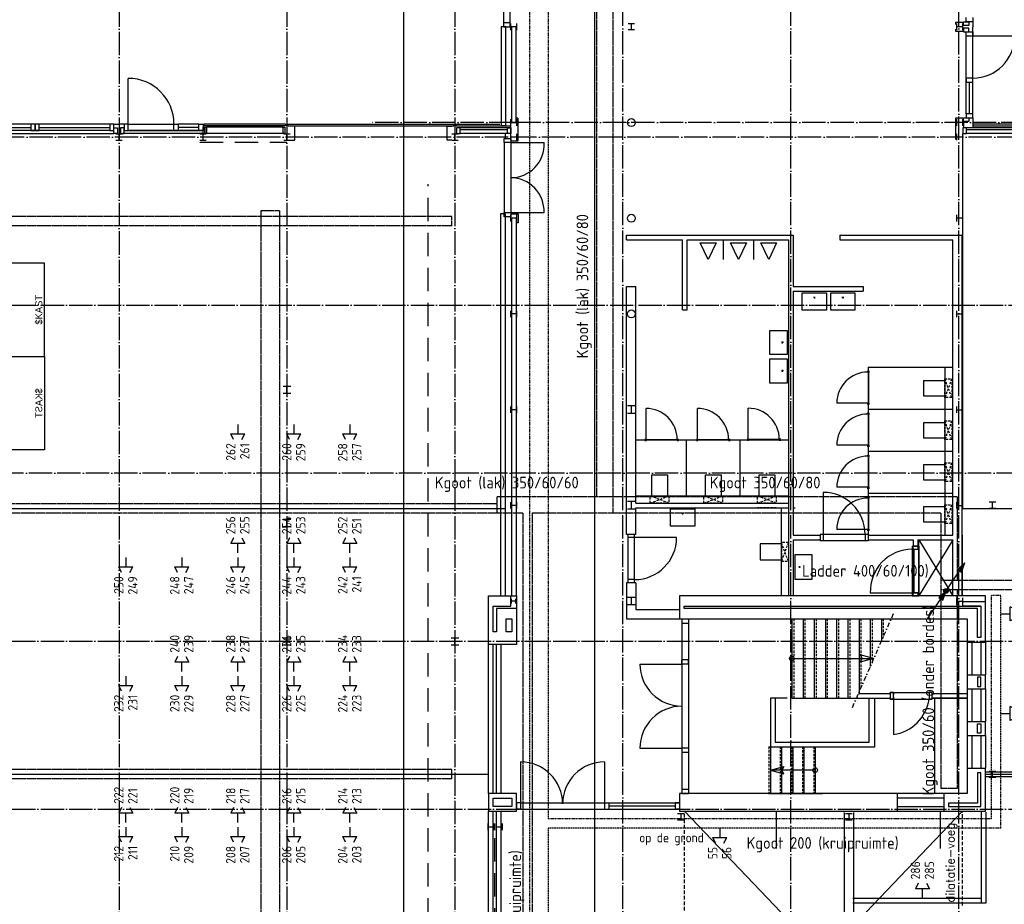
# Model space of a CAD drawing. Extents: x 0 to 1189, y 0 to 841.
# Tile 20 of 27: x 567 to 778, y 330 to 520. Entities that reach past the tile are written whole.
import ezdxf
from ezdxf.enums import TextEntityAlignment as Align

# ---------------------------------------------------------------- set-up
doc = ezdxf.new("R2010")
doc.units = 0
doc.header["$MEASUREMENT"] = 0
for name, pattern in [('B0304', [6, 5, -0.5, 0, -0.5]), ('B0702', [1.171875, 0.78125, -0.390625]), ('B0704', [7.5, 5, -2.5]), ('DASHDOTX2', [2, 1, -0.5, 0, -0.5]), ('DASHED', [0.75, 0.5, -0.25]), ('E0001', [1, 1, 0]), ('HIDDEN', [0.375, 0.25, -0.125]), ('HIDDENX2', [0.75, 0.5, -0.25])]:
    doc.linetypes.add(name, pattern=pattern)
doc.layers.get('0').update_dxf_attribs({"linetype": 'CONTINUOUS'})
for name, color, linetype in [('A--L28S', 4, 'CONTINUOUS'), ('A--L32', 1, 'CONTINUOUS'), ('A--L57', 2, 'CONTINUOUS'), ('GOTEN', 3, 'CONTINUOUS'), ('LABTAFELS', 7, 'CONTINUOUS'), ('VITELCODERING', 5, 'CONTINUOUS'), ('VITELDATA', 1, 'CONTINUOUS')]:
    doc.layers.add(name, color=color, linetype=linetype)
doc.styles.add('GBB_ISOP', font='b-gbp3.shx')
doc.styles.add('ROMANSCURSIEF', font='romans.shx', dxfattribs={"oblique": 15, "height": 300})
doc.styles.get("Standard").update_dxf_attribs({"font": 'ISO'})

# ---------------------------------------------------------------- blocks, each defined once
blk = doc.blocks.new('*U10')
at = {"color": 0, "linetype": 'ByBlock'}
for points in [[(-80, 80), (-80, -80)], [(-80, 0), (80, 0)], [(80, 80), (80, -80)]]:
    blk.add_lwpolyline(points, dxfattribs=at)
blk = doc.blocks.new('$DAT003')
for p, q in [((0, 0), (2, 0)), ((3.2, 0.9), (2, 1.5)), ((2, -1.5), (2, 1.5)), ((3.2, -0.9), (2, -1.5))]:
    blk.add_line(p, q)
blk = doc.blocks.new('ESK1201B')
at = {"color": 0, "linetype": 'Continuous'}
for p, q in [((0, 0), (4, 6)), ((-4, -6), (0, 0))]:
    blk.add_line(p, q, dxfattribs=at)
at = {"color": 0}
for points in [[(4, 6), (2.47, 4.61), (3.31, 4.06), (4, 6)], [(2.89, 4.34), (2.89, 4.34)], [(0, 0), (-1.53, -1.39), (-0.69, -1.94), (0, 0)], [(-1.11, -1.66), (-1.11, -1.66)]]:
    blk.add_lwpolyline(points, dxfattribs=at)
for points in [[(3.77, 5.66), (2.64, 4.63), (3.26, 4.21)], [(3.54, 5.31), (2.8, 4.64), (3.2, 4.37)], [(3.31, 4.97), (2.96, 4.65), (3.15, 4.52)], [(-0.23, -0.34), (-1.36, -1.37), (-0.74, -1.79)], [(-0.46, -0.69), (-1.2, -1.36), (-0.8, -1.63)], [(-0.69, -1.03), (-1.04, -1.35), (-0.85, -1.48)]]:
    blk.add_lwpolyline(points, close=True, dxfattribs=at)
for radius in [0.5, 0.4, 0.3, 0.2, 0.1]:
    blk.add_circle((0, 0), radius, dxfattribs=at)
at = {"flags": 1}
blk.add_attdef('LD', (4, 0), '', height=1.8, dxfattribs=at)

msp = doc.modelspace()

# ---------------------------------------------------------------- linework, layer by layer
at = {"color": 8, "linetype": 'B0304'}
for p, q in [((588.24, 773.28), (588.24, 152.37)), ((624.24, 773.28), (624.24, 152.37)), ((660.24, 773.28), (660.24, 152.37)), ((696.24, 152.37), (696.24, 773.28)), ((732.24, 152.37), (732.24, 773.28)), ((768.24, 152.37), (768.24, 773.28)), ((1123.94, 497.68), (642.24, 497.68)), ((1123.04, 494.58), (73.1, 494.58)), ((156.67, 458.58), (802.26, 458.58)), ((1122.89, 422.58), (72.54, 422.58)), ((156.67, 386.58), (802.26, 386.58)), ((156.67, 350.58), (802.26, 350.58))]:
    msp.add_line(p, q, dxfattribs=at)
at = {"color": 8}
for p, q in [((649.24, 555.97), (649.24, 135.97)), ((690.24, 135.97), (690.24, 555.97)), ((670.69, 519.08), (670.69, 537.78)), ((672.08, 519.08), (672.08, 537.78)), ((670.69, 519.08), (672.08, 519.08)), ((670.69, 518.18), (670.69, 519.08)), ((670.69, 518.18), (672.08, 518.18)), ((672.08, 518.18), (672.08, 519.08)), ((767.53, 519.13), (767.53, 518.68)), ((769.11, 519.13), (767.53, 519.13)), ((767.53, 517.68), (767.53, 517.23)), ((767.53, 517.23), (769.11, 517.23)), ((590.22, 497.34), (590.22, 507.14)), ((673.72, 498.63), (673.34, 498.63)), ((673.72, 498.63), (673.72, 493.67)), ((769.11, 498.63), (767.53, 498.63)), ((767.53, 498.63), (767.53, 494.02)), ((554.22, 496.65), (569.34, 496.65)), ((571.14, 496.65), (586.26, 496.65)), ((589.32, 497.34), (588.24, 497.34)), ((590.22, 495.95), (594.19, 495.95)), ((605.34, 497.34), (600.92, 497.34)), ((605.34, 496.65), (600.92, 496.65)), ((605.34, 495.95), (600.92, 495.95)), ((606.24, 496.72), (606.62, 496.72)), ((606.24, 495.34), (606.24, 496.72)), ((623.93, 497.34), (606.44, 497.34)), ((606.44, 497.34), (606.44, 496.99)), ((623.93, 496.99), (606.44, 496.99)), ((606.62, 496.72), (607, 496.72)), ((606.62, 495.34), (606.62, 496.72)), ((606.62, 496.72), (606.62, 495.34)), ((607, 496.72), (607, 495.34)), ((623.4, 496.72), (607, 496.72)), ((623.4, 496.72), (623.78, 496.72)), ((623.4, 495.34), (623.4, 496.72)), ((623.78, 496.72), (623.78, 495.34)), ((623.93, 497.34), (623.93, 496.99)), ((624.49, 497.34), (659.99, 497.34)), ((624.49, 496.99), (659.99, 496.99)), ((660.44, 497.34), (660.44, 496.94)), ((660.49, 497.34), (669.89, 497.34)), ((672.18, 496.94), (660.56, 496.94)), ((672.18, 496.54), (660.56, 496.54)), ((660.56, 496.54), (660.56, 495.34)), ((661.32, 496.54), (660.56, 496.54)), ((661.32, 495.34), (661.32, 496.54)), ((671.52, 496.14), (661.32, 496.14)), ((671.52, 496.54), (672.18, 496.54)), ((671.52, 495.34), (671.52, 496.54)), ((672.18, 496.54), (672.18, 496.94)), ((672.18, 496.54), (672.18, 495.34)), ((672.18, 495.34), (672.18, 496.54)), ((816.32, 496.54), (769.11, 496.54)), ((769.11, 496.54), (769.11, 495.34)), ((769.87, 496.54), (769.11, 496.54)), ((769.87, 495.34), (769.87, 496.54)), ((815.56, 496.14), (769.87, 496.14)), ((816.39, 497.34), (771.34, 497.34)), ((816.32, 496.94), (771.34, 496.94)), ((623.4, 495.34), (589.08, 495.34)), ((623.78, 495.34), (589.46, 495.34)), ((606.62, 495.34), (606.24, 495.34)), ((607, 495.34), (606.62, 495.34)), ((623.78, 495.34), (623.4, 495.34)), ((660.56, 495.34), (661.32, 495.34)), ((671.52, 495.34), (661.32, 495.34)), ((670.79, 494.28), (672.18, 494.28)), ((670.79, 493.38), (670.79, 494.28)), ((671.05, 494.28), (671.05, 495.34)), ((672.18, 495.34), (671.52, 495.34)), ((672.18, 494.28), (672.18, 493.38)), ((769.11, 495.34), (769.87, 495.34)), ((769.11, 416.38), (769.11, 493.88)), ((815.56, 495.34), (769.87, 495.34)), ((672.18, 493.38), (670.79, 493.38)), ((670.79, 493.33), (670.79, 478.43)), ((673.72, 493.67), (672.18, 493.67)), ((672.18, 493.33), (672.18, 478.43)), ((669.99, 478.13), (669.99, 396.28)), ((670.99, 478.13), (669.99, 478.13)), ((670.79, 478.38), (672.18, 478.38)), ((670.79, 477.48), (670.79, 478.38)), ((672.18, 477.48), (670.79, 477.48)), ((670.99, 478.13), (670.99, 396.28)), ((672.18, 478.38), (672.18, 477.48)), ((672.18, 478.13), (673.76, 478.13)), ((672.34, 477.18), (672.34, 396.28)), ((673.34, 477.18), (673.34, 396.28)), ((673.76, 478.13), (673.76, 476.23)), ((673.76, 476.23), (673.34, 476.23)), ((697.04, 473.58), (732.74, 473.58)), ((697.04, 472.58), (697.04, 473.58)), ((742.74, 473.58), (768.94, 473.58)), ((768.94, 396.28), (768.94, 473.58)), ((697.04, 472.58), (709.04, 472.58)), ((709.04, 457.58), (709.04, 472.58)), ((710.04, 457.58), (710.04, 472.58)), ((710.04, 472.58), (731.74, 472.58)), ((742.74, 472.58), (766.94, 472.58)), ((766.94, 409.28), (766.94, 472.58)), ((697.04, 455.09), (697.04, 462.58)), ((697.04, 462.58), (699.04, 462.58)), ((699.04, 455.09), (699.04, 462.58)), ((732.74, 462.58), (747.74, 462.58)), ((732.74, 461.58), (747.74, 461.58)), ((737.47, 460.18), (737.09, 460.18)), ((737.28, 460.36), (737.28, 459.99)), ((743.56, 460.18), (743.18, 460.18)), ((743.37, 460.36), (743.37, 459.99)), ((709.04, 457.58), (710.04, 457.58)), ((697.04, 409.45), (697.04, 455.09)), ((699.04, 416.18), (699.04, 455.09)), ((730.62, 450.58), (730.24, 450.58)), ((730.43, 450.39), (730.43, 450.77)), ((730.62, 444.49), (730.24, 444.49)), ((730.43, 444.3), (730.43, 444.68)), ((748.83, 445.28), (748.83, 409.28)), ((765.23, 445.28), (765.23, 409.28)), ((731.74, 429.68), (699.04, 429.68)), ((731.74, 417.68), (699.04, 417.68)), ((699.04, 409.45), (699.04, 415.18)), ((709.22, 413.93), (708.84, 413.93)), ((709.03, 414.11), (709.03, 413.74)), ((730.2, 396.28), (730.2, 415.18)), ((699.04, 409.45), (697.04, 409.45)), ((725.68, 407.41), (725.68, 404.05)), ((730.2, 407.41), (725.68, 407.41)), ((758.44, 409.28), (766.94, 409.28)), ((758.44, 408.28), (758.44, 406.96)), ((759.44, 408.28), (766.94, 408.28)), ((759.44, 408.28), (759.44, 406.96)), ((759.64, 396.28), (759.64, 408.28)), ((759.64, 408.28), (766.94, 396.28)), ((766.94, 408.28), (759.64, 396.28)), ((766.94, 396.28), (766.94, 408.28)), ((768.94, 409.28), (768.94, 396.28)), ((758.37, 406.96), (758.37, 406.29)), ((759.51, 406.96), (758.37, 406.96)), ((758.37, 406.29), (759.51, 406.29)), ((758.44, 406.96), (759.44, 406.96)), ((758.44, 406.29), (758.44, 396.95)), ((758.62, 406.29), (758.62, 396.95)), ((759.51, 406.29), (759.51, 406.96)), ((725.68, 404.05), (730.2, 404.05)), ((733.93, 402.49), (734.3, 402.49)), ((734.11, 402.3), (734.11, 402.68)), ((697.04, 399.11), (697.04, 391.38)), ((699.04, 399.11), (697.04, 399.11)), ((699.04, 399.11), (699.04, 393.38)), ((759.51, 396.95), (758.37, 396.95)), ((758.37, 396.95), (758.37, 396.28)), ((759.51, 396.28), (759.51, 396.95)), ((667.44, 385.91), (667.44, 396.28)), ((667.44, 396.28), (673.41, 396.28)), ((672.22, 394.08), (672.22, 396.28)), ((673.41, 396.28), (673.41, 385.91)), ((673.41, 395.78), (673.41, 394.58)), ((767.82, 396.28), (708.34, 396.28)), ((758.37, 396.28), (759.51, 396.28)), ((767.78, 394.48), (767.78, 395.88)), ((767.78, 395.18), (769.11, 395.18)), ((767.82, 396.28), (767.82, 394.08)), ((773.94, 396.28), (767.82, 396.28)), ((769.06, 394.08), (769.06, 395.08)), ((769.06, 395.08), (773.94, 395.08)), ((769.11, 394.48), (769.11, 395.88)), ((773.94, 395.08), (773.94, 396.28)), ((773.94, 386.38), (773.94, 395.08)), ((668.44, 388.61), (668.44, 394.08)), ((668.44, 394.08), (672.22, 394.08)), ((673.41, 393.58), (669.14, 393.58)), ((669.14, 393.58), (669.14, 388.61)), ((699.04, 393.38), (708.34, 393.38)), ((772.94, 394.08), (769.06, 394.08)), ((671.24, 391.38), (672.41, 391.38)), ((671.24, 388.61), (671.24, 391.38)), ((672.41, 391.38), (672.41, 388.61)), ((697.04, 391.38), (708.34, 391.38)), ((708.34, 391.38), (770.04, 391.38)), ((708.87, 391.38), (710.26, 391.38)), ((708.87, 391.38), (708.87, 390.48)), ((708.87, 390.48), (710.26, 390.48)), ((710.26, 391.38), (710.26, 390.48)), ((770.04, 391.38), (770.04, 386.38)), ((669.14, 388.61), (668.44, 388.61)), ((672.41, 388.61), (671.24, 388.61)), ((770.04, 386.38), (773.94, 386.38)), ((673.41, 385.91), (667.44, 385.91)), ((667.44, 353.98), (667.44, 385.91)), ((668.44, 353.98), (668.44, 385.91)), ((669.17, 353.98), (669.17, 385.91)), ((670.17, 353.98), (670.17, 385.91)), ((710.26, 382.58), (708.87, 382.58)), ((708.87, 381.68), (708.87, 382.58)), ((710.26, 381.68), (710.26, 382.58)), ((710.26, 381.68), (708.87, 381.68)), ((770.04, 379.38), (773.94, 379.38)), ((770.04, 379.38), (770.04, 376.38)), ((773.94, 376.38), (773.94, 379.38)), ((770.04, 376.38), (773.94, 376.38)), ((727.84, 374.38), (727.84, 363.98)), ((728.84, 374.38), (728.84, 364.98)), ((749.04, 364.98), (749.04, 374.38)), ((750.24, 363.98), (750.24, 374.38)), ((753.54, 375.57), (754.21, 375.57)), ((753.54, 375.38), (753.54, 375.57)), ((753.54, 374.18), (753.54, 374.38)), ((754.21, 374.18), (753.54, 374.18)), ((754.21, 375.57), (754.21, 375.12)), ((754.21, 375.57), (761.87, 375.57)), ((754.21, 374.63), (754.21, 374.18)), ((754.21, 374.18), (761.87, 374.18)), ((761.87, 375.57), (761.87, 375.12)), ((762.54, 375.57), (761.87, 375.57)), ((761.87, 374.63), (761.87, 374.18)), ((761.87, 374.18), (762.54, 374.18)), ((762.54, 375.38), (762.54, 375.57)), ((762.54, 374.18), (762.54, 374.38)), ((763.04, 374.38), (763.04, 353.98)), ((770.04, 369.38), (773.94, 369.38)), ((770.04, 369.38), (770.04, 366.38)), ((773.94, 366.38), (773.94, 369.38)), ((770.04, 366.38), (773.94, 366.38)), ((708.87, 363.68), (708.87, 362.78)), ((710.27, 363.68), (708.87, 363.68)), ((710.27, 363.68), (710.27, 362.78)), ((727.84, 363.98), (750.24, 363.98)), ((728.84, 364.98), (749.04, 364.98)), ((710.27, 362.78), (708.87, 362.78)), ((770.04, 359.38), (770.04, 353.98)), ((773.94, 350.18), (773.94, 359.38)), ((708.87, 354.88), (708.87, 353.98)), ((708.87, 354.88), (710.26, 354.88)), ((710.26, 354.88), (710.26, 353.98)), ((667.44, 353.98), (667.44, 350.18)), ((673.41, 353.98), (667.44, 353.98)), ((668.44, 352.98), (672.41, 352.98)), ((668.44, 351.18), (668.44, 352.98)), ((672.41, 352.98), (672.41, 351.18)), ((673.41, 350.18), (673.41, 353.98)), ((755.04, 353.98), (708.34, 353.98)), ((708.34, 353.98), (708.34, 350.18)), ((708.87, 353.98), (710.26, 353.98)), ((751.16, 353.98), (750.96, 353.98)), ((765.04, 353.98), (755.04, 353.98)), ((755.04, 353.98), (755.04, 350.18)), ((765.04, 352.98), (755.04, 352.98)), ((765.04, 353.98), (765.04, 350.18)), ((770.04, 353.98), (765.04, 353.98)), ((672.41, 351.18), (668.44, 351.18)), ((673.41, 352), (673.41, 350.6)), ((674.31, 352), (673.41, 352)), ((674.31, 350.6), (673.41, 350.6)), ((674.31, 352), (708.34, 352)), ((674.31, 352), (674.31, 350.6)), ((674.31, 350.6), (708.34, 350.6)), ((692.31, 352), (693.21, 352)), ((692.31, 352), (692.31, 350.6)), ((692.31, 350.6), (693.21, 350.6)), ((693.21, 352), (693.21, 350.6)), ((707.44, 352), (707.44, 350.6)), ((708.34, 352), (707.44, 352)), ((708.34, 350.6), (707.44, 350.6)), ((708.34, 352), (708.34, 350.6)), ((755.04, 351.18), (765.04, 351.18)), ((667.44, 261.58), (667.44, 350.18)), ((667.44, 350.18), (673.41, 350.18)), ((668.44, 261.58), (668.44, 350.18)), ((669.17, 261.58), (669.17, 350.18)), ((670.17, 261.58), (670.17, 350.18)), ((708.34, 350.18), (755.04, 350.18)), ((709.44, 350.18), (769.04, 287.88)), ((709.44, 287.88), (769.04, 350.18)), ((729.14, 342.18), (729.14, 350.18)), ((743.64, 349.88), (743.64, 206)), ((745.64, 349.88), (745.64, 206)), ((755.04, 350.18), (765.04, 350.18)), ((764.29, 342.18), (764.29, 350.18)), ((765.04, 350.18), (773.94, 350.18)), ((773, 350), (773, 330.5)), ((774, 350), (774, 330.5)), ((773, 331.5), (745.5, 331.5)), ((774, 330.5), (745.5, 330.5))]:
    msp.add_line(p, q, dxfattribs=at)
at = {"color": 8, "linetype": 'ByBlock'}
for p, q in [((769.21, 519.26), (770.41, 519.26)), ((769.21, 518.5), (769.21, 519.26)), ((769.82, 519.26), (769.82, 520.16)), ((771.21, 519.26), (769.82, 519.26)), ((770.41, 519.26), (770.41, 518.5)), ((771.21, 520.16), (771.21, 519.26)), ((771.21, 519.26), (771.21, 518.18)), ((672.18, 517.48), (672.18, 518.88)), ((673.51, 518.18), (672.18, 518.18)), ((673.51, 517.48), (673.51, 518.88)), ((698.74, 518.84), (697.34, 518.84)), ((698.74, 517.51), (697.34, 517.51)), ((698.04, 518.84), (698.04, 517.51)), ((767.78, 517.48), (767.78, 518.88)), ((769.11, 518.18), (767.78, 518.18)), ((769.11, 517.48), (769.11, 518.88)), ((770.41, 518.5), (769.21, 518.5)), ((769.21, 517.86), (769.21, 517.1)), ((770.41, 517.86), (769.21, 517.86)), ((769.21, 517.1), (770.41, 517.1)), ((769.82, 517.1), (771.21, 517.1)), ((769.82, 516.2), (769.82, 517.1)), ((769.82, 499.56), (769.82, 517.1)), ((770.41, 517.1), (770.41, 517.86)), ((771.21, 517.1), (771.21, 518.18)), ((771.21, 517.1), (771.21, 516.2)), ((771.21, 499.56), (771.21, 517.1)), ((771.21, 516.2), (769.82, 516.2)), ((780.21, 516.2), (771.21, 516.2)), ((771.21, 507.2), (769.82, 507.2)), ((769.82, 507.2), (769.82, 506.3)), ((771.21, 506.3), (771.21, 507.2)), ((769.82, 506.3), (771.21, 506.3)), ((770.51, 499.56), (770.51, 506.3)), ((672.18, 496.98), (672.18, 498.38)), ((673.51, 496.98), (673.51, 498.38)), ((767.78, 496.98), (767.78, 498.38)), ((769.11, 496.98), (769.11, 498.38)), ((769.21, 498.66), (770.41, 498.66)), ((769.21, 497.9), (769.21, 498.66)), ((769.82, 499.56), (769.82, 498.66)), ((771.21, 499.56), (769.82, 499.56)), ((769.82, 498.66), (771.21, 498.66)), ((770.41, 498.66), (770.41, 497.9)), ((771.21, 498.66), (771.21, 499.56)), ((586.26, 497.34), (554.22, 497.34)), ((586.26, 495.95), (554.22, 495.95)), ((570.24, 497.34), (569.34, 497.34)), ((569.34, 497.34), (569.34, 495.95)), ((569.34, 495.95), (570.24, 495.95)), ((571.14, 497.34), (570.24, 497.34)), ((570.24, 497.34), (570.24, 495.95)), ((570.24, 495.95), (570.24, 497.34)), ((570.24, 495.95), (571.14, 495.95)), ((571.14, 495.95), (571.14, 497.34)), ((587.16, 497.34), (586.26, 497.34)), ((586.26, 497.34), (586.26, 495.95)), ((586.26, 495.95), (587.16, 495.95)), ((587.16, 495.95), (587.16, 497.34)), ((587.16, 497.34), (588.24, 497.34)), ((587.16, 496.54), (587.92, 496.54)), ((587.16, 495.34), (587.16, 496.54)), ((587.92, 496.54), (587.92, 495.34)), ((589.32, 496.54), (588.56, 496.54)), ((588.56, 496.54), (588.56, 495.34)), ((590.22, 497.34), (589.32, 497.34)), ((589.32, 497.34), (589.32, 495.95)), ((589.32, 495.34), (589.32, 496.54)), ((589.32, 495.95), (590.22, 495.95)), ((590.22, 495.95), (590.22, 497.34)), ((600.02, 497.34), (600.92, 497.34)), ((600.02, 495.95), (600.02, 497.34)), ((600.92, 495.95), (600.02, 495.95)), ((600.92, 497.34), (600.92, 495.95)), ((605.34, 495.95), (605.34, 497.34)), ((605.34, 497.34), (606.24, 497.34)), ((606.24, 495.95), (605.34, 495.95)), ((606.24, 497.34), (606.24, 495.95)), ((625.94, 496.94), (624.94, 496.94)), ((625.94, 493.94), (625.94, 496.94)), ((658.54, 496.94), (659.54, 496.94)), ((658.54, 493.94), (658.54, 496.94)), ((673.51, 497.68), (672.18, 497.68)), ((769.11, 497.68), (767.78, 497.68)), ((770.41, 497.9), (769.21, 497.9)), ((587.92, 495.34), (587.16, 495.34)), ((588.56, 495.34), (589.32, 495.34)), ((624.94, 493.94), (625.94, 493.94)), ((659.54, 493.94), (658.54, 493.94)), ((672.18, 493.88), (672.18, 495.28)), ((673.51, 494.58), (672.18, 494.58)), ((673.51, 493.88), (673.51, 495.28)), ((767.78, 493.88), (767.78, 495.28)), ((769.11, 494.58), (767.78, 494.58)), ((769.11, 493.88), (769.11, 495.28)), ((672.18, 493.38), (679.34, 493.38)), ((672.18, 478.38), (679.34, 478.38)), ((672.18, 476.48), (672.18, 477.88)), ((673.51, 477.18), (672.18, 477.18)), ((673.51, 476.48), (673.51, 477.88)), ((767.78, 476.48), (767.78, 477.88)), ((769.11, 477.18), (767.78, 477.18)), ((769.11, 476.48), (769.11, 477.88)), ((732.74, 473.58), (732.74, 462.58)), ((742.74, 473.58), (742.74, 472.58)), ((717.82, 468.35), (717.82, 472.54)), ((724.32, 468.35), (724.32, 472.54)), ((731.74, 472.58), (731.74, 396.28)), ((747.74, 462.58), (747.74, 461.58)), ((732.74, 461.58), (732.74, 409.28)), ((672.18, 455.98), (672.18, 457.38)), ((673.51, 456.68), (672.18, 456.68)), ((673.51, 455.98), (673.51, 457.38)), ((767.78, 455.98), (767.78, 457.38)), ((767.78, 455.98), (767.78, 457.38)), ((767.78, 456.68), (769.11, 456.68)), ((767.78, 456.68), (769.11, 456.68)), ((769.11, 455.98), (769.11, 457.38)), ((769.11, 455.98), (769.11, 457.38)), ((748.83, 445.28), (766.94, 445.28)), ((672.18, 435.48), (672.18, 436.88)), ((673.51, 435.48), (673.51, 436.88)), ((698.84, 436.98), (697.24, 436.98)), ((698.04, 436.98), (698.04, 435.38)), ((767.78, 435.48), (767.78, 436.88)), ((767.78, 435.48), (767.78, 436.88)), ((769.11, 435.48), (769.11, 436.88)), ((769.11, 435.48), (769.11, 436.88)), ((673.51, 436.18), (672.18, 436.18)), ((698.84, 435.38), (697.24, 435.38)), ((748.83, 436.28), (766.94, 436.28)), ((767.78, 436.18), (769.11, 436.18)), ((767.78, 436.18), (769.11, 436.18)), ((709.86, 417.68), (709.86, 429.68)), ((721.36, 417.68), (721.36, 429.68)), ((748.83, 427.28), (766.94, 427.28)), ((739.16, 418.47), (739.16, 409.47)), ((748.83, 418.28), (766.94, 418.28)), ((672.18, 414.98), (672.18, 416.38)), ((673.51, 414.98), (673.51, 416.38)), ((698.84, 416.48), (697.24, 416.48)), ((698.04, 416.48), (698.04, 414.88)), ((699.04, 416.18), (731.74, 416.18)), ((767.78, 414.98), (767.78, 416.38)), ((767.78, 414.98), (767.78, 416.38)), ((769.11, 414.98), (769.11, 416.38)), ((769.11, 414.98), (769.11, 416.38)), ((774.74, 416.41), (776.14, 416.41)), ((775.44, 415.08), (775.44, 416.41)), ((673.51, 415.68), (672.18, 415.68)), ((698.84, 414.88), (697.24, 414.88)), ((699.04, 415.18), (731.74, 415.18)), ((732.74, 415.18), (733.17, 415.18)), ((767.78, 415.68), (769.11, 415.68)), ((767.78, 415.68), (769.11, 415.68)), ((774.74, 415.08), (776.14, 415.08)), ((698.74, 409.45), (697.35, 409.45)), ((697.35, 408.78), (697.35, 409.45)), ((698.74, 408.78), (698.74, 409.45)), ((739.16, 409.47), (738.49, 409.47)), ((738.49, 409.47), (738.49, 408.08)), ((748.16, 409.47), (739.16, 409.47)), ((739.16, 409.47), (739.16, 408.08)), ((748.16, 409.47), (748.16, 408.08)), ((748.83, 409.47), (748.16, 409.47)), ((748.83, 409.47), (748.83, 408.08)), ((697.35, 399.78), (697.35, 408.78)), ((698.74, 408.78), (697.35, 408.78)), ((707.74, 408.78), (698.74, 408.78)), ((698.74, 399.78), (698.74, 408.78)), ((732.74, 409.28), (738.49, 409.28)), ((732.74, 408.28), (738.49, 408.28)), ((732.74, 408.28), (732.74, 396.28)), ((739.16, 408.08), (738.49, 408.08)), ((748.16, 408.08), (739.16, 408.08)), ((748.83, 408.08), (748.16, 408.08)), ((748.83, 409.28), (766.94, 409.28)), ((748.83, 408.28), (758.44, 408.28)), ((759.44, 408.28), (766.94, 408.28)), ((758.25, 406.96), (758.25, 406.29)), ((758.25, 406.96), (759.64, 406.96)), ((758.25, 406.29), (758.25, 396.95)), ((758.25, 406.29), (759.64, 406.29)), ((759.64, 406.96), (759.64, 406.29)), ((759.64, 406.29), (759.64, 396.95)), ((697.35, 399.11), (697.35, 399.78)), ((698.74, 399.78), (697.35, 399.78)), ((698.74, 399.11), (697.35, 399.11)), ((698.74, 399.11), (698.74, 399.78)), ((749.26, 396.95), (758.25, 396.95)), ((758.25, 396.95), (759.64, 396.95)), ((758.25, 396.95), (758.25, 396.28)), ((759.64, 396.95), (759.64, 396.28)), ((672.36, 394.68), (672.36, 395.68)), ((673.32, 395.18), (672.36, 395.18)), ((673.32, 394.68), (673.32, 395.68)), ((698.84, 395.98), (697.24, 395.98)), ((698.04, 395.98), (698.04, 394.38)), ((708.34, 396.28), (708.34, 391.38)), ((708.34, 396.28), (708.34, 391.38)), ((758.25, 396.28), (759.64, 396.28)), ((769.06, 395.08), (773.94, 395.08)), ((769.06, 394.08), (769.06, 395.08)), ((698.84, 394.38), (697.24, 394.38)), ((709.34, 394.08), (772.94, 394.08)), ((709.34, 393.58), (709.34, 394.08)), ((772.24, 393.58), (709.34, 393.58)), ((772.24, 387.38), (772.24, 393.58)), ((772.94, 394.08), (772.94, 387.38)), ((708.87, 390.48), (708.87, 354.88)), ((710.26, 390.48), (710.26, 354.88)), ((732.44, 391.38), (753.7, 391.38)), ((732.44, 391.38), (732.44, 374.38)), ((734.84, 391.38), (734.84, 374.38)), ((737.24, 391.38), (737.24, 374.38)), ((739.64, 391.38), (739.64, 374.38)), ((742.04, 391.38), (742.04, 374.38)), ((744.44, 391.38), (744.44, 374.38)), ((746.84, 391.38), (746.84, 375.71)), ((749.24, 391.38), (749.24, 381.19)), ((751.64, 391.38), (751.64, 386.68)), ((770.04, 386.38), (773.94, 386.38)), ((772.94, 387.38), (772.24, 387.38)), ((732.44, 382.88), (749.98, 382.88)), ((749.98, 382.88), (747.08, 383.65)), ((747.08, 383.65), (747.53, 382.88)), ((747.08, 382.1), (747.53, 382.88)), ((749.98, 382.88), (747.08, 382.1)), ((699.87, 381.68), (708.87, 381.68)), ((772.94, 378.88), (772.24, 378.88)), ((772.24, 378.88), (772.24, 376.88)), ((772.94, 376.88), (772.94, 378.88)), ((772.24, 376.88), (772.94, 376.88)), ((731.44, 374.38), (727.84, 374.38)), ((732.44, 374.38), (746.26, 374.38)), ((746.26, 374.38), (753.54, 374.38)), ((754.23, 374.2), (754.23, 366.58)), ((762.54, 374.38), (770.04, 374.38)), ((770.04, 369.38), (773.94, 369.38)), ((772.24, 366.88), (772.24, 368.88)), ((772.24, 368.88), (772.94, 368.88)), ((772.94, 368.88), (772.94, 366.88)), ((770.04, 366.38), (773.94, 366.38)), ((772.94, 366.88), (772.24, 366.88)), ((699.87, 363.68), (708.87, 363.68)), ((727.44, 363.98), (739.04, 363.98)), ((727.84, 363.98), (727.84, 353.98)), ((730.24, 363.98), (730.24, 353.98)), ((732.64, 363.98), (732.64, 353.98)), ((735.04, 363.98), (735.04, 353.98)), ((737.44, 363.98), (737.44, 353.98)), ((674.31, 360.75), (674.31, 352)), ((692.31, 360.75), (692.31, 352)), ((727.84, 358.98), (730.74, 359.75)), ((727.84, 358.98), (730.74, 358.2)), ((737.44, 358.98), (727.84, 358.98)), ((730.74, 359.75), (730.29, 358.98)), ((730.74, 358.2), (730.29, 358.98)), ((770.04, 359.38), (773.94, 359.38)), ((772.94, 358.38), (772.24, 358.38)), ((772.24, 358.38), (772.24, 351.88)), ((772.94, 351.18), (772.94, 358.38)), ((727.44, 353.98), (739.04, 353.98)), ((755.04, 353.98), (755.04, 350.18)), ((765.04, 353.98), (765.04, 350.18)), ((766.04, 351.88), (766.04, 351.18)), ((772.24, 351.88), (766.04, 351.88)), ((766.04, 351.18), (772.94, 351.18)), ((667.28, 347.53), (667.28, 346.13)), ((667.28, 346.83), (668.61, 346.83)), ((668.61, 347.53), (668.61, 346.13)), ((669.01, 347.53), (669.01, 346.13)), ((669.01, 346.83), (670.34, 346.83)), ((670.34, 347.53), (670.34, 346.13))]:
    msp.add_line(p, q, dxfattribs=at)
at = {"color": 8, "linetype": 'Continuous'}
for p, q in [((670.14, 518.18), (670.14, 497.04)), ((671.14, 518.18), (670.14, 518.18)), ((671.14, 497.04), (671.14, 518.18)), ((672.34, 518.18), (672.34, 497.68)), ((673.34, 518.18), (672.34, 518.18)), ((673.34, 497.68), (673.34, 518.18)), ((771.21, 498.66), (771.21, 496.54)), ((590.22, 497.34), (600.02, 497.34)), ((590.22, 495.95), (606.24, 495.95)), ((606.24, 495.95), (590.22, 495.95)), ((624.49, 496.99), (624.49, 497.34)), ((659.99, 496.99), (659.99, 497.34)), ((660.44, 497.34), (660.5, 497.34)), ((670.14, 497.04), (671.14, 497.04)), ((672.34, 497.68), (673.34, 497.68)), ((769.21, 497.9), (769.21, 496.54)), ((335.16, 495.34), (587.16, 495.34)), ((671.05, 494.28), (671.05, 495.34)), ((758.44, 408.28), (758.44, 406.96)), ((759.44, 408.28), (759.44, 406.96)), ((770.04, 386.38), (770.04, 379.38)), ((771.04, 386.38), (771.04, 379.38)), ((772.94, 386.38), (772.94, 379.38)), ((773.94, 386.38), (773.94, 379.38)), ((770.04, 376.38), (770.04, 369.38)), ((771.04, 376.38), (771.04, 369.38)), ((772.94, 376.38), (772.94, 369.38)), ((773.94, 376.38), (773.94, 369.38)), ((746.7, 375.38), (753.54, 375.38)), ((753.54, 375.57), (753.54, 374.18)), ((754.21, 375.57), (753.54, 375.57)), ((753.54, 374.18), (754.21, 374.18)), ((754.21, 374.18), (754.21, 375.57)), ((761.87, 375.57), (761.87, 374.18)), ((762.54, 375.57), (761.87, 375.57)), ((761.87, 374.18), (762.54, 374.18)), ((762.54, 374.18), (762.54, 375.57)), ((762.54, 375.38), (770.04, 375.38)), ((770.04, 374.38), (762.54, 374.38)), ((770.04, 366.38), (770.04, 359.38)), ((771.04, 366.38), (771.04, 359.38)), ((772.94, 366.38), (772.94, 359.38)), ((773.94, 366.38), (773.94, 359.38)), ((773.94, 358.61), (781.34, 358.61)), ((773.94, 357.61), (781.34, 357.61)), ((693.21, 351.3), (707.44, 351.3))]:
    msp.add_line(p, q, dxfattribs=at)
at = {"color": 8, "linetype": 'B0704'}
for p, q in [((605.54, 493.48), (624.24, 493.48)), ((654.49, 259.04), (654.49, 484.49)), ((668.86, 264.43), (668.8, 346.83))]:
    msp.add_line(p, q, dxfattribs=at)
at = {"color": 8, "linetype": 'DASHED'}
for p, q in [((766.73, 438.78), (765.23, 442.78)), ((766.73, 442.78), (765.23, 438.78)), ((766.73, 433.78), (765.23, 429.78)), ((766.73, 429.78), (765.23, 433.78)), ((766.73, 420.78), (765.23, 424.78)), ((766.73, 424.78), (765.23, 420.78)), ((702.11, 416.18), (706.11, 417.68)), ((706.11, 416.18), (702.11, 417.68)), ((713.61, 416.18), (717.61, 417.68)), ((717.61, 416.18), (713.61, 417.68)), ((725.11, 416.18), (729.11, 417.68)), ((729.11, 416.18), (725.11, 417.68)), ((766.73, 415.78), (765.23, 411.78)), ((766.73, 411.78), (765.23, 415.78)), ((729.11, 415.18), (725.11, 415.18)), ((731.7, 407.73), (730.2, 403.73)), ((731.7, 403.73), (730.2, 407.73)), ((730.2, 407.73), (730.2, 403.73)), ((731.7, 407.73), (730.2, 407.73)), ((730.2, 403.73), (731.7, 403.73))]:
    msp.add_line(p, q, dxfattribs=at)
at = {"color": 8, "ltscale": 5}
for p, q in [((192.38, 415.02), (670.98, 415.02)), ((769.11, 415.02), (1069.34, 415.02)), ((191.38, 358.14), (667.44, 358.14)), ((773.94, 358.14), (1069.34, 358.14))]:
    msp.add_line(p, q, dxfattribs=at)
at = {"color": 8, "linetype": 'HIDDENX2'}
for p, q in [((732.84, 391.38), (732.84, 374.38)), ((735.24, 391.38), (735.24, 374.38)), ((737.64, 391.38), (737.64, 374.38)), ((740.04, 391.38), (740.04, 374.38)), ((742.44, 391.38), (742.44, 374.38)), ((744.84, 391.38), (744.84, 374.38)), ((747.24, 391.38), (747.24, 376.39)), ((749.64, 391.38), (749.64, 381.88)), ((752.04, 391.38), (752.04, 387.36)), ((727.54, 363.98), (727.54, 353.98)), ((729.94, 363.98), (729.94, 353.98)), ((732.34, 363.98), (732.34, 353.98)), ((734.74, 363.98), (734.74, 353.98)), ((737.14, 363.98), (737.14, 353.98))]:
    msp.add_line(p, q, dxfattribs=at)
at = {"color": 8, "linetype": 'DASHDOTX2'}
msp.add_line((754.18, 392.47), (745.28, 372.14), dxfattribs=at)
at = {"color": 8, "linetype": 'B0702'}
for p, q in [((709.44, 287.88), (709.44, 350.18)), ((769.04, 329.98), (769.04, 350.18))]:
    msp.add_line(p, q, dxfattribs=at)
at = {"color": 0, "linetype": 'ByBlock'}
for points in [[(587.54, 495.27), (588.94, 495.27)], [(587.54, 493.94), (588.94, 493.94)], [(588.24, 493.94), (588.24, 495.27)], [(605.54, 495.27), (606.94, 495.27)], [(605.54, 493.94), (606.94, 493.94)], [(606.24, 493.94), (606.24, 495.27)], [(623.54, 495.27), (624.94, 495.27)], [(623.54, 493.94), (624.94, 493.94)], [(624.24, 493.94), (624.24, 495.27)], [(659.54, 495.27), (660.94, 495.27)], [(659.54, 493.94), (660.94, 493.94)], [(660.24, 493.94), (660.24, 495.27)], [(623.44, 441.21), (625.04, 441.21)], [(624.24, 439.69), (624.24, 441.21)], [(623.44, 439.69), (625.04, 439.69)], [(623.44, 412.71), (625.04, 412.71)], [(624.24, 411.19), (624.24, 412.71)], [(623.44, 411.19), (625.04, 411.19)], [(623.44, 387.34), (625.04, 387.34)], [(624.24, 385.82), (624.24, 387.34)], [(659.44, 387.34), (661.04, 387.34)], [(660.24, 385.82), (660.24, 387.34)], [(623.44, 385.82), (625.04, 385.82)], [(659.44, 385.82), (661.04, 385.82)], [(774.74, 358.78), (776.14, 358.78)], [(774.74, 358.78), (776.14, 358.78)], [(775.44, 357.45), (775.44, 358.78)], [(775.44, 357.45), (775.44, 358.78)], [(774.74, 357.45), (776.14, 357.45)], [(774.74, 357.45), (776.14, 357.45)], [(709.34, 349.58), (707.94, 349.58)], [(709.34, 348.25), (707.94, 348.25)], [(708.64, 349.58), (708.64, 348.25)], [(745.34, 349.58), (743.94, 349.58)], [(745.34, 348.25), (743.94, 348.25)], [(744.64, 349.58), (744.64, 348.25)]]:
    msp.add_lwpolyline(points, dxfattribs=at)
at = {"color": 8}
for points in [[(712.79, 471.95), (716.19, 471.95), (714.49, 468.35)], [(719.29, 471.95), (722.69, 471.95), (720.99, 468.35)], [(725.79, 471.95), (729.19, 471.95), (727.49, 468.35)], [(739.89, 461.19), (739.89, 457.49), (734.69, 457.49), (734.69, 461.19)], [(745.98, 461.19), (745.98, 457.49), (740.78, 457.49), (740.78, 461.19)], [(731.44, 447.97), (727.74, 447.97), (727.74, 453.17), (731.44, 453.17)], [(731.44, 441.88), (727.74, 441.88), (727.74, 447.08), (731.44, 447.08)], [(711.64, 414.94), (711.64, 411.24), (706.44, 411.24), (706.44, 414.94)], [(733.1, 399.88), (736.8, 399.88), (736.8, 405.08), (733.1, 405.08)]]:
    msp.add_lwpolyline(points, close=True, dxfattribs=at)
for points in [[(765.23, 439.1), (760.71, 439.1), (760.71, 442.46), (765.23, 442.46)], [(765.23, 430.1), (760.71, 430.1), (760.71, 433.46), (765.23, 433.46)], [(765.23, 421.1), (760.71, 421.1), (760.71, 424.46), (765.23, 424.46)], [(702.43, 417.68), (702.43, 422.2), (705.79, 422.2), (705.79, 417.68)], [(713.93, 417.68), (713.93, 422.2), (717.29, 422.2), (717.29, 417.68)], [(725.43, 417.68), (725.43, 422.2), (728.79, 422.2), (728.79, 417.68)], [(765.23, 412.1), (760.71, 412.1), (760.71, 415.46), (765.23, 415.46)]]:
    msp.add_lwpolyline(points, dxfattribs=at)
at = {"color": 8, "linetype": 'DASHED'}
for points in [[(766.73, 438.78), (765.23, 438.78), (765.23, 442.78), (766.73, 442.78)], [(766.73, 429.78), (765.23, 429.78), (765.23, 433.78), (766.73, 433.78)], [(766.73, 420.78), (765.23, 420.78), (765.23, 424.78), (766.73, 424.78)], [(702.11, 416.18), (702.11, 417.68), (706.11, 417.68), (706.11, 416.18)], [(713.61, 416.18), (713.61, 417.68), (717.61, 417.68), (717.61, 416.18)], [(725.11, 416.18), (725.11, 417.68), (729.11, 417.68), (729.11, 416.18)], [(766.73, 411.78), (765.23, 411.78), (765.23, 415.78), (766.73, 415.78)]]:
    msp.add_lwpolyline(points, close=True, dxfattribs=at)
at = {"color": 8, "linetype": 'ByBlock'}
for points in [[(698.84, 436.98), (697.24, 436.98)], [(698.04, 436.98), (698.04, 435.38)], [(698.84, 435.38), (697.24, 435.38)], [(698.84, 416.48), (697.24, 416.48)], [(698.04, 416.48), (698.04, 414.88)], [(698.84, 414.88), (697.24, 414.88)], [(698.84, 395.98), (697.24, 395.98)], [(698.04, 395.98), (698.04, 394.38)], [(698.84, 394.38), (697.24, 394.38)]]:
    msp.add_lwpolyline(points, dxfattribs=at)
for centre, radius in [((698.04, 497.68), 0.85), ((698.04, 477.18), 0.85), ((698.04, 456.68), 0.85), ((698.04, 456.68), 0.85), ((732.44, 382.88), 0.5), ((737.44, 358.98), 0.5)]:
    msp.add_circle(centre, radius, dxfattribs=at)
for centre, radius, start, end in [((771.21, 516.2), 9, 270, 0), ((672.18, 493.01), 7.17, 270, 2.919), ((672.18, 478.68), 7.17, 358.0011, 90), ((739.16, 409.47), 9, 0, 90), ((698.74, 408.78), 9, 270, 0), ((758.25, 397.29), 9, 90, 182.165), ((708.87, 381.68), 9, 180, 270), ((752.94, 375.49), 9, 278.2369, 351.7829), ((708.87, 363.68), 9, 90, 180), ((674.31, 351.75), 9, 0, 90), ((692.31, 351.75), 9, 90, 180)]:
    msp.add_arc(centre, radius, start, end, dxfattribs=at)
at = {"color": 8}
msp.add_arc((590.22, 497.34), 9.8, 0, 90, dxfattribs=at)
at = {"layer": 'A--L28S', "color": 0, "linetype": 'ByBlock'}
msp.add_circle((698.04, 456.68), 0.85, dxfattribs=at)
at = {"layer": 'A--L32', "color": 8}
for points in [[(748.58, 444.4), (749.08, 444.4)], [(748.58, 444.3), (749.08, 444.3)], [(748.77, 444.4), (748.77, 437.4)], [(748.89, 444.4), (748.89, 437.4)], [(748.58, 437.5), (749.08, 437.5)], [(748.58, 437.4), (749.08, 437.4)], [(748.58, 435.4), (749.08, 435.4)], [(748.58, 435.3), (749.08, 435.3)], [(748.77, 435.4), (748.77, 428.4)], [(748.89, 435.4), (748.89, 428.4)], [(701.04, 429.93), (701.04, 429.43)], [(708.04, 429.74), (701.04, 429.74)], [(708.04, 429.62), (701.04, 429.62)], [(701.14, 429.93), (701.14, 429.43)], [(707.94, 429.93), (707.94, 429.43)], [(708.04, 429.93), (708.04, 429.43)], [(712.05, 429.93), (712.05, 429.43)], [(719.05, 429.74), (712.05, 429.74)], [(719.05, 429.62), (712.05, 429.62)], [(712.15, 429.93), (712.15, 429.43)], [(718.95, 429.93), (718.95, 429.43)], [(719.05, 429.93), (719.05, 429.43)], [(722.91, 429.99), (722.91, 429.49)], [(729.91, 429.8), (722.91, 429.8)], [(729.91, 429.68), (722.91, 429.68)], [(723.01, 429.99), (723.01, 429.49)], [(729.81, 429.99), (729.81, 429.49)], [(729.91, 429.99), (729.91, 429.49)], [(748.58, 428.5), (749.08, 428.5)], [(748.58, 428.4), (749.08, 428.4)], [(748.58, 426.4), (749.08, 426.4)], [(748.58, 426.3), (749.08, 426.3)], [(748.77, 426.4), (748.77, 419.4)], [(748.89, 426.4), (748.89, 419.4)], [(748.58, 419.5), (749.08, 419.5)], [(748.58, 419.4), (749.08, 419.4)], [(748.58, 417.4), (749.08, 417.4)], [(748.58, 417.3), (749.08, 417.3)], [(748.77, 417.4), (748.77, 410.4)], [(748.89, 417.4), (748.89, 410.4)], [(748.58, 410.5), (749.08, 410.5)], [(748.58, 410.4), (749.08, 410.4)]]:
    msp.add_lwpolyline(points, dxfattribs=at)
for points in [[(748.77, 437.55), (742.07, 437.55, -2.39281)], [(701.19, 429.74), (701.19, 436.44, -2.39281)], [(712.2, 429.74), (712.2, 436.44, -2.39281)], [(723.06, 429.8), (723.06, 436.5, -2.39281)], [(748.77, 428.55), (742.07, 428.55, -2.39281)], [(748.77, 419.55), (742.07, 419.55, -2.39281)], [(748.77, 410.55), (742.07, 410.55, -2.39281)]]:
    msp.add_lwpolyline(points, format="xyb", dxfattribs=at)
for centre, start, end in [((748.77, 437.55), 90, 180), ((701.19, 429.74), 0, 90), ((712.2, 429.74), 0, 90), ((723.06, 429.8), 0, 90), ((748.77, 428.55), 90, 180), ((748.77, 419.55), 90, 180), ((748.77, 410.55), 90, 180)]:
    msp.add_arc(centre, 6.7, start, end, dxfattribs=at)
at = {"layer": 'A--L57', "color": 7, "linetype": 'ByBlock'}
msp.add_line((708.34, 396.28), (708.34, 391.38), dxfattribs=at)
at = {"layer": 'GOTEN', "linetype": 'HIDDEN'}
for p, q in [((676.19, 819.44), (676.19, 249.18)), ((680.19, 819.44), (680.19, 348.52)), ((775.25, 348.52), (775.25, 396.39)), ((777.25, 396.39), (775.25, 396.39)), ((777.25, 346.52), (777.25, 396.39)), ((775.25, 348.52), (680.19, 348.52)), ((777.25, 346.52), (680.19, 346.52)), ((680.19, 346.52), (680.19, 287.61))]:
    msp.add_line(p, q, dxfattribs=at)
at = {"layer": 'GOTEN', "linetype": 'E0001'}
for p, q in [((690.6, 539.42), (690.6, 417.52)), ((694.1, 539.42), (694.1, 414.02)), ((659.59, 477.58), (545.2, 477.58)), ((618.62, 478.74), (618.62, 266.33)), ((622.62, 478.74), (618.62, 478.74)), ((622.62, 478.74), (622.62, 262.33)), ((659.59, 475.58), (659.59, 477.58)), ((659.59, 475.58), (199.66, 475.58)), ((669.32, 416.02), (199.66, 416.02)), ((767.88, 417.52), (669.32, 417.52)), ((669.32, 414.02), (669.32, 417.52)), ((767.88, 417.52), (767.88, 399.57)), ((674.79, 414.02), (199.66, 414.02)), ((674.79, 414.02), (674.79, 243.1)), ((676.79, 414.02), (676.79, 242.91)), ((764.38, 414.02), (676.79, 414.02)), ((764.38, 414.02), (764.38, 355.01)), ((819.69, 399.57), (764.38, 399.57)), ((819.69, 397.57), (764.38, 397.57)), ((767.88, 397.57), (767.88, 355.01)), ((659.59, 359.14), (199.66, 359.14)), ((659.59, 357.14), (659.59, 359.14)), ((659.59, 357.14), (199.66, 357.14)), ((767.88, 355.01), (764.38, 355.01))]:
    msp.add_line(p, q, dxfattribs=at)
at = {"layer": 'LABTAFELS', "color": 8}
for p, q in [((572.24, 467.58), (557.24, 467.58)), ((572.24, 447.58), (572.24, 467.58)), ((557.24, 447.58), (572.24, 447.58)), ((557.24, 447.58), (572.24, 447.58)), ((572.24, 447.58), (572.24, 427.58)), ((572.24, 427.58), (557.24, 427.58))]:
    msp.add_line(p, q, dxfattribs=at)

# ---------------------------------------------------------------- block references
at = {"layer": 'A--L28S', "color": 7, "xscale": 0.01, "yscale": 0.01, "zscale": 0.01, "rotation": 270}
for p in [(698.04, 436.18), (698.04, 415.68), (698.04, 395.18)]:
    msp.add_blockref('*U10', p, dxfattribs=at)
at = {"layer": 'GOTEN', "linetype": 'E0001'}
msp.add_blockref('ESK1201B', (765.49, 397.35), dxfattribs=at)
at = {"layer": 'VITELDATA'}
for p, rotation in [((613.68, 433), 270), ((625.68, 433), 270), ((637.68, 433), 270), ((613.68, 405.5), 90), ((625.68, 405.5), 90), ((637.68, 405.5), 90), ((589.68, 404.5), 270), ((601.68, 404.5), 270), ((613.68, 404.5), 270), ((625.68, 404.5), 270), ((637.68, 404.5), 270), ((601.68, 380.12), 90), ((613.68, 380.12), 90), ((625.68, 380.12), 90), ((637.68, 380.12), 90), ((589.68, 379.12), 270), ((601.68, 379.12), 270), ((613.68, 379.12), 270), ((625.68, 379.12), 270), ((637.68, 379.12), 270), ((589.68, 347.74), 90), ((601.68, 347.74), 90), ((613.68, 347.74), 90), ((625.68, 347.74), 90), ((637.68, 347.74), 90), ((589.68, 346.74), 270), ((601.68, 346.74), 270), ((613.68, 346.74), 270), ((625.68, 346.74), 270), ((637.68, 346.74), 270), ((717, 346.52), 270), ((760.43, 331.56), 90)]:
    msp.add_blockref('$DAT003', p, dxfattribs=dict(at, rotation=rotation))
for p in [(777.25, 392.42), (777.25, 371.1)]:
    msp.add_blockref('$DAT003', p, dxfattribs=at)

# ---------------------------------------------------------------- texts
at = {"color": 8, "style": 'ROMANSCURSIEF'}
msp.add_text('dilatatie-voeg', height=1.8, rotation=90, dxfattribs=at).set_placement((767.31, 330.63))
at = {"layer": 'GOTEN', "color": 4, "linetype": 'E0001'}
for s, p in [('Kgoot (lak) 350/60/80', (688.8, 447.18)), ('Kgoot 350/60 (onder bordes)', (762.93, 353.57)), ('Kgoot 400 (kruipruimte)', (674.39, 309.1))]:
    msp.add_text(s, height=2.5, rotation=90, dxfattribs=at).set_placement(p)
for s, p in [('Kgoot (lak) 350/60/60', (655.94, 419.32)), ('Kgoot 350/60/80', (714.87, 419.32)), ('Ladder 400/60/100)', (734.65, 400.42)), ('Kgoot 200 (kruipruimte)', (722.76, 342.13))]:
    msp.add_text(s, height=2.5, dxfattribs=at).set_placement(p)
at = {"layer": 'LABTAFELS', "color": 8, "style": 'GBB_ISOP'}
msp.add_attdef('$KAST', text='Doka', height=1.5, rotation=90, dxfattribs=at).set_placement((572.24, 457.58), align=Align.BOTTOM_CENTER)
at = {"layer": 'LABTAFELS', "color": 8, "style": 'GBB_ISOP', "oblique": -180, "text_generation_flag": 4}
msp.add_attdef('$KAST', text='Doka', height=1.5, rotation=270, dxfattribs=at).set_placement((572.24, 437.58), align=Align.BOTTOM_CENTER)
at = {"layer": 'VITELCODERING'}
for s, p in [('262', (613.18, 429)), ('261', (616.18, 429)), ('260', (625.18, 429)), ('259', (628.18, 429)), ('258', (637.18, 429)), ('257', (640.18, 429)), ('250', (589.18, 400.5)), ('249', (592.18, 400.5)), ('248', (601.18, 400.5)), ('247', (604.18, 400.5)), ('246', (613.18, 400.5)), ('245', (616.18, 400.5)), ('244', (625.18, 400.5)), ('243', (628.18, 400.5)), ('242', (637.18, 400.5)), ('241', (640.18, 400.5)), ('232', (589.18, 375.12)), ('231', (592.18, 375.12)), ('230', (601.18, 375.12)), ('229', (604.18, 375.12)), ('228', (613.18, 375.12)), ('227', (616.18, 375.12)), ('226', (625.18, 375.12)), ('225', (628.18, 375.12)), ('224', (637.18, 375.12)), ('223', (640.18, 375.12)), ('212', (589.18, 342.74)), ('211', (592.18, 342.74)), ('210', (601.18, 342.74)), ('209', (604.18, 342.74)), ('208', (613.18, 342.74)), ('207', (616.18, 342.74)), ('206', (625.18, 342.74)), ('205', (628.18, 342.74)), ('204', (637.18, 342.74)), ('203', (640.18, 342.74)), ('55', (716.5, 342.52)), ('56', (719.5, 342.52))]:
    msp.add_text(s, height=2, rotation=90, dxfattribs=at).set_placement(p, align=Align.RIGHT)
for s, p in [('256', (613.18, 409.5)), ('255', (616.18, 409.5)), ('254', (625.18, 409.5)), ('253', (628.18, 409.5)), ('252', (637.18, 409.5)), ('251', (640.18, 409.5)), ('240', (601.18, 384.12)), ('239', (604.18, 384.12)), ('238', (613.18, 384.12)), ('237', (616.18, 384.12)), ('236', (625.18, 384.12)), ('235', (628.18, 384.12)), ('234', (637.18, 384.12)), ('233', (640.18, 384.12)), ('222', (589.18, 351.74)), ('221', (592.18, 351.74)), ('220', (601.18, 351.74)), ('219', (604.18, 351.74)), ('218', (613.18, 351.74)), ('217', (616.18, 351.74)), ('216', (625.18, 351.74)), ('215', (628.18, 351.74)), ('214', (637.18, 351.74)), ('213', (640.18, 351.74)), ('286', (759.93, 335.56)), ('285', (762.93, 335.56))]:
    msp.add_text(s, height=2, rotation=90, dxfattribs=at).set_placement(p)
msp.add_text('op de grond', height=2, dxfattribs=at).set_placement((713.59, 343.5), align=Align.RIGHT)

doc.saveas('drawing.dxf')
